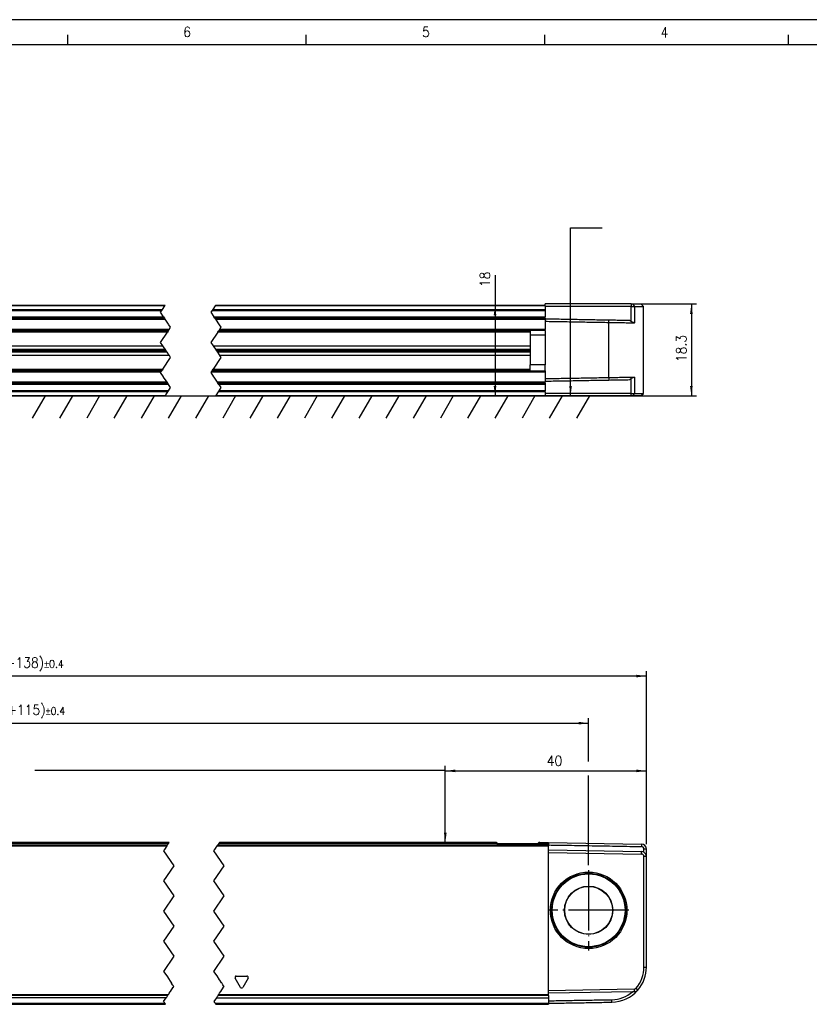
# Model space of a CAD drawing. Header units: millimetres. Extents: x -500 to 846, y -644 to 328.
# Tile 14 of 20: x -206 to -49, y 132 to 328. Entities that reach past the tile are written whole.
import ezdxf

# ---------------------------------------------------------------- set-up
doc = ezdxf.new("R2010")
doc.units = ezdxf.units.MM
doc.linetypes.add('DOT_CENTER', pattern=[14, 12, -1, 0, -1])
doc.layers.add('1', color=7, linetype='Continuous')
doc.styles.add('CONVERTER_11', font='txt.shx', dxfattribs={"width": 0.9})
doc.dimstyles.new('ME10_DIM_13', dxfattribs={"dimtxt": 2, "dimasz": 2, "dimexe": 1, "dimexo": 1, "dimgap": 1, "dimtad": 1, "dimdsep": 46, "dimtxsty": 'CONVERTER_11', "dimsah": 1, "dimcen": 0.09, "dimclrd": 2, "dimclre": 2, "dimclrt": 2, "dimadec": 0, "dimazin": 0, "dimtfac": 1, "dimtdec": 4, "dimtix": 1, "dimtmove": 0, "dimatfit": 3, "dimfxl": 1, "dimtolj": 1, "dimtzin": 0, "dimarcsym": 0})
doc.dimstyles.new('ME10_DIM_19', dxfattribs={"dimtxt": 2, "dimasz": 2, "dimexe": 1, "dimexo": 1, "dimgap": 1, "dimtad": 1, "dimdsep": 46, "dimtxsty": 'CONVERTER_11', "dimsah": 1, "dimcen": 0.09, "dimclrd": 2, "dimclre": 2, "dimclrt": 2, "dimadec": 0, "dimazin": 0, "dimtol": 1, "dimtp": 0.4, "dimtm": 0.4, "dimtfac": 0.75, "dimtdec": 1, "dimtix": 1, "dimtmove": 0, "dimatfit": 3, "dimfxl": 1, "dimtolj": 1, "dimtzin": 0, "dimarcsym": 0})
doc.dimstyles.new('ME10_DIM_20', dxfattribs={"dimtxt": 2, "dimasz": 2, "dimexe": 1, "dimexo": 1, "dimgap": 1, "dimtad": 1, "dimdsep": 46, "dimtxsty": 'CONVERTER_11', "dimsah": 1, "dimcen": 0.09, "dimclrd": 2, "dimclre": 2, "dimclrt": 2, "dimadec": 0, "dimazin": 0, "dimtol": 1, "dimtp": 0.4, "dimtm": 0.4, "dimtfac": 0.75, "dimtdec": 1, "dimtix": 1, "dimtmove": 0, "dimatfit": 3, "dimfxl": 1, "dimtolj": 1, "dimtzin": 0, "dimarcsym": 0})
doc.dimstyles.new('ME10_DIM_35', dxfattribs={"dimtxt": 2, "dimasz": 2, "dimexe": 1, "dimexo": 1, "dimgap": 1, "dimtad": 1, "dimdsep": 46, "dimtxsty": 'CONVERTER_11', "dimsah": 1, "dimcen": 0.09, "dimclrd": 2, "dimclre": 2, "dimclrt": 2, "dimadec": 0, "dimazin": 0, "dimtfac": 1, "dimtdec": 4, "dimtix": 1, "dimtmove": 0, "dimatfit": 3, "dimfxl": 1, "dimtolj": 1, "dimtzin": 0, "dimarcsym": 0})
doc.dimstyles.new('ME10_DIM_36', dxfattribs={"dimtxt": 2, "dimasz": 2, "dimexe": 1, "dimexo": 1, "dimgap": 1, "dimtad": 1, "dimdsep": 46, "dimtxsty": 'CONVERTER_11', "dimsah": 1, "dimcen": 0.09, "dimclrd": 2, "dimclre": 2, "dimclrt": 2, "dimadec": 0, "dimazin": 0, "dimtfac": 1, "dimtdec": 4, "dimtix": 1, "dimtmove": 0, "dimatfit": 3, "dimfxl": 1, "dimtolj": 1, "dimtzin": 0, "dimarcsym": 0})
doc.dimstyles.get("Standard").update_dxf_attribs({"dimtxt": 0.18, "dimasz": 0.18, "dimexe": 0.18, "dimexo": 0.0625, "dimgap": 0.09, "dimtad": 0, "dimtih": 1, "dimtoh": 1, "dimdec": 4, "dimzin": 0, "dimdsep": 46, "dimtxsty": 'Standard', "dimcen": 0.09, "dimadec": 0, "dimazin": 0, "dimtfac": 1, "dimtdec": 4, "dimtofl": 0, "dimtmove": 0, "dimatfit": 3, "dimfxl": 1, "dimtolj": 1, "dimtzin": 0, "dimarcsym": 0})

# ---------------------------------------------------------------- blocks, each defined once
blk = doc.blocks.new('REGLA_S_CM-1240__29', base_point=(-329, 131.95))
at = {"color": 3, "linetype": 'Continuous'}
for p, q in [((-309.5, 163.46), (-176.48, 163.46)), ((-176.15, 163.95), (-299.33, 163.95)), ((-166.48, 163.46), (-100.62, 163.46)), ((-110.78, 163.95), (-166.15, 163.95)), ((-109.72, 163.66), (-109.72, 163.95)), ((-103.72, 163.66), (-103.72, 163.95)), ((-102.65, 163.95), (-100.62, 163.95)), ((-82.1, 163.83), (-82.1, 163.33)), ((-81.12, 162.83), (-81.62, 162.83)), ((-82.11, 161.83), (-82.1, 162.33)), ((-81.12, 161.33), (-81.62, 161.33)), ((-81.62, 139.37), (-81.12, 139.37)), ((-161.83, 135.32), (-162.9, 137.17)), ((-162.68, 137.55), (-160.55, 137.55)), ((-160.33, 137.17), (-161.4, 135.32)), ((-176.21, 133.85), (-309.5, 133.85)), ((-176.33, 133.68), (-309.5, 133.68)), ((-176.62, 133.25), (-309.5, 133.25)), ((-166.61, 133.26), (-100.62, 133.26)), ((-100.62, 133.68), (-166.33, 133.68)), ((-100.62, 133.85), (-166.22, 133.85)), ((-83.57, 134.95), (-83.56, 134.45)), ((-82.82, 134.79), (-83.2, 135.12)), ((-309.5, 132.15), (-176.88, 132.15)), ((-166.88, 132.15), (-100.62, 132.15)), ((-87.99, 132.37), (-88, 132.87))]:
    blk.add_line(p, q, dxfattribs=at)
at = {"color": 2, "linetype": 'Continuous'}
for p, q in [((-299.33, 163.66), (-176.35, 163.66)), ((-176.96, 162.74), (-177.12, 162.5)), ((-176.95, 162.75), (-176.96, 162.74)), ((-176.83, 162.94), (-176.95, 162.75)), ((-176.48, 163.46), (-176.83, 162.94)), ((-176.48, 163.46), (-176.35, 163.64)), ((-176.35, 163.66), (-176.15, 163.95)), ((-176.35, 163.64), (-176.35, 163.66)), ((-176.15, 163.95), (-176.02, 164.15)), ((-167.12, 162.5), (-166.96, 162.74)), ((-166.96, 162.74), (-166.95, 162.75)), ((-166.95, 162.75), (-166.83, 162.94)), ((-166.83, 162.94), (-166.48, 163.46)), ((-166.35, 163.64), (-166.48, 163.46)), ((-166.15, 163.95), (-166.35, 163.66)), ((-166.35, 163.66), (-100.62, 163.66)), ((-166.35, 163.66), (-166.35, 163.64)), ((-166.02, 164.15), (-166.15, 163.95)), ((-177.12, 162.5), (-175.12, 159.5)), ((-165.12, 159.5), (-167.12, 162.5)), ((-175.12, 159.5), (-177.12, 156.5)), ((-167.12, 156.5), (-165.12, 159.5)), ((-177.12, 156.5), (-175.12, 153.5)), ((-165.12, 153.5), (-167.12, 156.5)), ((-175.12, 153.5), (-177.12, 150.5)), ((-167.12, 150.5), (-165.12, 153.5)), ((-177.12, 150.5), (-175.12, 147.5)), ((-165.12, 147.5), (-167.12, 150.5)), ((-175.12, 147.5), (-177.12, 144.5)), ((-167.12, 144.5), (-165.12, 147.5)), ((-177.12, 144.5), (-175.12, 141.5)), ((-165.12, 141.5), (-167.12, 144.5)), ((-175.12, 141.5), (-177.12, 138.5)), ((-167.12, 138.5), (-165.12, 141.5)), ((-177.12, 138.5), (-176.51, 137.59)), ((-176.51, 137.59), (-176.04, 136.88)), ((-166.51, 137.59), (-167.12, 138.5)), ((-166, 136.82), (-166.51, 137.59)), ((-176.04, 136.88), (-176, 136.82)), ((-176, 136.82), (-175.97, 136.79)), ((-175.97, 136.79), (-175.96, 136.76)), ((-175.96, 136.76), (-175.57, 136.18)), ((-175.77, 134.52), (-175.23, 135.34)), ((-175.54, 136.13), (-175.57, 136.18)), ((-175.33, 135.82), (-175.54, 136.13)), ((-175.24, 135.69), (-175.33, 135.82)), ((-175.22, 135.66), (-175.24, 135.69)), ((-175.23, 135.34), (-175.19, 135.39)), ((-175.21, 135.65), (-175.22, 135.66)), ((-175.12, 135.51), (-175.21, 135.65)), ((-175.19, 135.39), (-175.12, 135.5)), ((-175.12, 135.5), (-175.12, 135.51)), ((-165.96, 136.76), (-166, 136.82)), ((-165.59, 136.21), (-165.96, 136.76)), ((-165.77, 134.52), (-165.23, 135.34)), ((-165.58, 136.19), (-165.59, 136.21)), ((-165.33, 135.82), (-165.58, 136.19)), ((-165.21, 135.65), (-165.33, 135.82)), ((-165.23, 135.34), (-165.19, 135.39)), ((-165.12, 135.51), (-165.21, 135.65)), ((-165.19, 135.39), (-165.14, 135.47)), ((-165.14, 135.47), (-165.12, 135.5)), ((-165.12, 135.5), (-165.12, 135.51)), ((-176.63, 133.23), (-309.5, 133.23)), ((-177.12, 132.5), (-176.63, 133.23)), ((-176.63, 133.23), (-176.62, 133.25)), ((-176.62, 133.25), (-176.52, 133.39)), ((-176.52, 133.39), (-176.43, 133.53)), ((-176.43, 133.53), (-176.35, 133.65)), ((-176.35, 133.65), (-176.33, 133.68)), ((-176.33, 133.68), (-176.23, 133.84)), ((-176.21, 133.85), (-176.23, 133.84)), ((-176.21, 133.85), (-176.19, 133.89)), ((-176.19, 133.89), (-176.12, 133.99)), ((-176.12, 133.99), (-176.08, 134.05)), ((-176.01, 134.16), (-176.08, 134.05)), ((-176.01, 134.16), (-175.83, 134.43)), ((-175.83, 134.43), (-175.77, 134.52)), ((-166.63, 133.23), (-167.12, 132.5)), ((-166.61, 133.26), (-166.63, 133.23)), ((-166.63, 133.23), (-100.62, 133.23)), ((-166.52, 133.39), (-166.61, 133.26)), ((-166.52, 133.39), (-166.43, 133.53)), ((-166.35, 133.65), (-166.43, 133.53)), ((-166.33, 133.68), (-166.35, 133.65)), ((-166.23, 133.84), (-166.33, 133.68)), ((-166.22, 133.85), (-166.23, 133.84)), ((-166.22, 133.85), (-166.19, 133.89)), ((-166.19, 133.89), (-166.12, 133.99)), ((-166.12, 133.99), (-166.08, 134.05)), ((-166.08, 134.05), (-166.01, 134.16)), ((-166.01, 134.16), (-165.83, 134.43)), ((-165.83, 134.43), (-165.77, 134.52)), ((-176.98, 132.29), (-177.12, 132.5)), ((-176.88, 132.15), (-176.98, 132.29)), ((-176.75, 131.95), (-176.88, 132.15)), ((-167.12, 132.5), (-166.98, 132.29)), ((-166.98, 132.29), (-166.88, 132.15)), ((-166.88, 132.15), (-166.75, 131.95))]:
    blk.add_line(p, q, dxfattribs=at)
at = {"color": 7, "linetype": 'Continuous'}
for p, q in [((-176.02, 164.15), (-299.03, 164.15)), ((-111.08, 164.15), (-166.02, 164.15)), ((-110.78, 163.95), (-109.72, 163.95)), ((-110.78, 163.95), (-110.78, 163.66)), ((-109.72, 163.95), (-103.72, 163.95)), ((-103.72, 163.95), (-102.65, 163.95)), ((-102.65, 163.95), (-102.65, 163.66)), ((-102.35, 164.15), (-101.62, 164.15)), ((-101.62, 164.15), (-100.62, 164.15)), ((-100.62, 164.15), (-82.1, 163.83)), ((-100.62, 164.15), (-100.62, 163.95)), ((-100.62, 163.95), (-100.62, 163.66)), ((-100.62, 163.66), (-100.62, 163.64)), ((-100.62, 163.64), (-100.62, 163.46)), ((-100.62, 162.65), (-100.62, 163.46)), ((-100.62, 162.15), (-100.62, 162.65)), ((-100.62, 162.65), (-82.1, 162.33)), ((-81.12, 161.33), (-81.12, 162.83)), ((-100.62, 134.65), (-100.62, 162.15)), ((-100.62, 162.15), (-82.11, 161.83)), ((-81.62, 139.37), (-81.62, 161.33)), ((-81.12, 139.37), (-81.12, 161.33)), ((-83.57, 134.95), (-100.62, 134.65)), ((-100.62, 134.16), (-100.62, 134.65)), ((-83.88, 134.44), (-100.62, 134.16)), ((-100.62, 133.85), (-100.62, 134.16)), ((-100.62, 133.68), (-100.62, 133.85)), ((-100.62, 133.68), (-100.62, 133.26)), ((-100.62, 133.26), (-100.62, 133.23)), ((-100.62, 133.23), (-100.62, 132.65)), ((-83.56, 134.45), (-83.88, 134.44)), ((-309.5, 131.95), (-176.75, 131.95)), ((-166.75, 131.95), (-100.62, 131.95)), ((-100.62, 132.65), (-100.62, 132.15)), ((-100.62, 132.15), (-100.62, 131.95))]:
    blk.add_line(p, q, dxfattribs=at)
for radius in [7.61, 7.35, 7.25, 4.8, 4.75]:
    blk.add_circle((-92.62, 150.65), radius, dxfattribs=at)
for centre, radius, start, end in [((-82.12, 162.83), 1, 359.9948, 89.0052), ((-82.12, 162.83), 0.5, 359.9944, 88.5026), ((-82.12, 161.33), 0.5, 360, 89), ((-82.12, 161.33), 1, 59.995, 89), ((-82.12, 161.33), 1, 0, 59.995), ((-88.12, 139.37), 6.5, 319.1858, 360), ((-88.12, 139.37), 7, 319.1858, 360), ((-88.12, 139.37), 6.5, 271.0675, 310.7109), ((-88.12, 139.37), 7, 271, 319.1858), ((-83.58, 135.45), 0.5, 271, 319.1858), ((-83.58, 135.45), 1, 271, 319.1858)]:
    blk.add_arc(centre, radius, start, end, dxfattribs=at)
at = {"color": 3, "linetype": 'Continuous'}
for centre, start, end in [((-162.68, 137.3), 90, 210), ((-160.55, 137.3), 330, 90), ((-161.62, 135.45), 210, 330)]:
    blk.add_arc(centre, 0.25, start, end, dxfattribs=at)
at = {"color": 7, "linetype": 'Continuous'}
for points, knots in [([(-110.78, 163.95), (-110.79, 163.98), (-110.81, 164.05), (-110.9, 164.1), (-110.99, 164.14), (-111.05, 164.15), (-111.08, 164.15)], [0, 0, 0, 0, 0.0950945, 0.2040772, 0.2937684, 0.3846964, 0.3846964, 0.3846964, 0.3846964]), ([(-102.35, 164.15), (-102.38, 164.15), (-102.44, 164.14), (-102.53, 164.1), (-102.62, 164.05), (-102.64, 163.98), (-102.65, 163.95)], [0, 0, 0, 0, 0.0909075, 0.1805795, 0.289584, 0.3846956, 0.3846956, 0.3846956, 0.3846956]), ([(-100.62, 163.64), (-99.08, 163.62), (-95.99, 163.57), (-91.36, 163.49), (-86.73, 163.41), (-83.65, 163.35), (-82.1, 163.33)], [0, 0, 0, 0, 4.625621, 9.251315, 13.885213, 18.515919, 18.515919, 18.515919, 18.515919]), ([(-81.62, 162.19), (-81.62, 162.3), (-81.62, 162.51), (-81.62, 162.72), (-81.62, 162.83)], [0, 0, 0, 0, 0.3170095, 0.6340198, 0.6340198, 0.6340198, 0.6340198]), ([(-100.62, 132.65), (-99.57, 132.67), (-97.47, 132.71), (-94.31, 132.76), (-91.15, 132.82), (-89.05, 132.85), (-88, 132.87)], [0, 0, 0, 0, 3.15166, 6.30332, 9.463578, 12.623078, 12.623078, 12.623078, 12.623078]), ([(-100.62, 132.15), (-99.57, 132.17), (-97.47, 132.21), (-94.31, 132.26), (-91.15, 132.32), (-89.05, 132.35), (-87.99, 132.37)], [0, 0, 0, 0, 3.15166, 6.30332, 9.463705, 12.62409, 12.62409, 12.62409, 12.62409])]:
    blk.add_open_spline(points, degree=3, knots=knots, dxfattribs=at)
at = {"layer": '1', "color": 2, "linetype": 'DOT_CENTER'}
for p, q in [((-92.62, 158.62), (-92.62, 142.67)), ((-84.64, 150.65), (-100.59, 150.65))]:
    blk.add_line(p, q, dxfattribs=at)
blk = doc.blocks.new('REGLA_S-470__30', base_point=(-329, 109.85))
blk.add_blockref('REGLA_S_CM-1240__29', (-329, 131.95))
blk = doc.blocks.new('*D53')
at = {"layer": '1', "color": 2, "linetype": 'Continuous'}
for p, q in [((-121.12, 165.15), (-121.12, 179.38)), ((-121.12, 178.38), (-81.12, 178.38)), ((-81.12, 163.83), (-81.12, 179.38))]:
    blk.add_line(p, q, dxfattribs=at)
at = {"layer": '1', "color": 2}
for points in [[(-119.12, 178.64), (-119.12, 178.11), (-121.12, 178.38)], [(-83.12, 178.11), (-83.12, 178.64), (-81.12, 178.38)]]:
    blk.add_solid(points, dxfattribs=at)
at = {"layer": '1', "color": 2, "insert": (-100.95, 179.38), "char_height": 2, "attachment_point": 7, "rotation": 0.0001, "line_spacing_factor": 0.60024, "style": 'CONVERTER_11'}
blk.add_mtext('40', dxfattribs=at)
blk = doc.blocks.new('*D59')
at = {"layer": '1', "color": 2, "linetype": 'Continuous'}
for p, q in [((-329, 163.83), (-329, 198.23)), ((-81.12, 163.83), (-81.12, 198.23)), ((-81.12, 197.23), (-329, 197.23))]:
    blk.add_line(p, q, dxfattribs=at)
at = {"layer": '1', "color": 2}
for points in [[(-327, 197.5), (-327, 196.97), (-329, 197.23)], [(-83.12, 196.97), (-83.12, 197.5), (-81.12, 197.23)]]:
    blk.add_solid(points, dxfattribs=at)
at = {"layer": '1', "color": 2, "insert": (-213.15, 198.23), "char_height": 2, "attachment_point": 7, "rotation": 0.0001, "line_spacing_factor": 0.60024, "style": 'CONVERTER_11'}
blk.add_mtext('\\C5;\\C2;\\C2;(CM+138)\\C2;\\H1.5;{\\Fgdt;`}0.4\\C5;', dxfattribs=at)
blk = doc.blocks.new('*D60')
at = {"layer": '1', "color": 2, "linetype": 'Continuous'}
for p, q in [((-317.5, 138.78), (-317.5, 188.86)), ((-92.62, 180.23), (-92.62, 188.86)), ((-317.5, 187.86), (-92.62, 187.86)), ((-92.62, 159.62), (-92.62, 177.44))]:
    blk.add_line(p, q, dxfattribs=at)
at = {"layer": '1', "color": 2}
for points in [[(-315.5, 188.13), (-315.5, 187.6), (-317.5, 187.86)], [(-94.62, 187.6), (-94.62, 188.13), (-92.62, 187.86)]]:
    blk.add_solid(points, dxfattribs=at)
at = {"layer": '1', "color": 2, "insert": (-212.85, 188.86), "char_height": 2, "attachment_point": 7, "rotation": 0.0001, "line_spacing_factor": 0.60024, "style": 'CONVERTER_11'}
blk.add_mtext('\\C2;(CM+115)\\C2;\\H1.5;{\\Fgdt;`}0.4', dxfattribs=at)
blk = doc.blocks.new('REGLA_S_CM-1240__36', base_point=(-329, 252.95))
at = {"color": 7, "linetype": 'Continuous'}
for p, q in [((-328.5, 271.25), (-329, 270.75)), ((-327.3, 270.75), (-329, 270.75)), ((-329, 270.75), (-329, 253.45)), ((-326.92, 271.25), (-328.5, 271.25)), ((-326.56, 270.75), (-327.3, 270.75)), ((-326.55, 271.25), (-326.92, 271.25)), ((-312.5, 270.75), (-326.56, 270.75)), ((-309.5, 271.25), (-326.55, 271.25)), ((-309.5, 271.25), (-309.5, 270.95)), ((-291.37, 270.95), (-309.5, 270.95)), ((-251.62, 270.95), (-291.37, 270.95)), ((-251.62, 270.95), (-219.5, 270.95)), ((-176.83, 270.95), (-219.5, 270.95)), ((-101.23, 270.95), (-166.83, 270.95)), ((-101.23, 270.95), (-101.23, 271.25)), ((-84.18, 271.25), (-101.23, 271.25)), ((-101.23, 270.85), (-101.23, 270.95)), ((-101.23, 270.85), (-101.23, 270.75)), ((-84.17, 270.75), (-101.23, 270.75)), ((-101.23, 270.75), (-101.23, 270.13)), ((-84.18, 271.25), (-83.81, 271.25)), ((-84.17, 270.75), (-83.43, 270.75)), ((-83.81, 271.25), (-82.23, 271.25)), ((-83.43, 270.75), (-81.73, 270.75)), ((-82.23, 271.25), (-81.73, 270.75)), ((-81.73, 253.45), (-81.73, 270.75)), ((-219.5, 268.41), (-176.93, 268.41)), ((-166.93, 268.41), (-101.23, 268.41)), ((-101.23, 270.13), (-101.23, 269.95)), ((-101.23, 269.95), (-101.23, 268.69)), ((-101.23, 268.41), (-101.23, 268.69)), ((-101.23, 268.41), (-101.23, 268.3)), ((-101.23, 268.3), (-101.23, 268.21)), ((-101.23, 268.21), (-101.23, 267.8)), ((-101.23, 267.8), (-101.23, 266.18)), ((-176.14, 265.98), (-219.5, 265.98)), ((-101.23, 265.98), (-166.14, 265.98)), ((-104.23, 265.98), (-104.23, 265.03)), ((-101.23, 265.05), (-104.23, 265.03)), ((-104.23, 265.03), (-104.23, 259.17)), ((-101.23, 265.98), (-101.23, 266.18)), ((-101.23, 265.98), (-101.23, 265.05)), ((-219.5, 262.9), (-177.26, 262.9)), ((-167.26, 262.9), (-104.23, 262.9)), ((-219.5, 262.24), (-176.82, 262.24)), ((-176.63, 261.95), (-219.5, 261.95)), ((-176.43, 261.66), (-219.5, 261.66)), ((-175.99, 261), (-219.5, 261)), ((-166.82, 262.24), (-104.23, 262.24)), ((-104.23, 261.95), (-166.63, 261.95)), ((-104.23, 261.66), (-166.43, 261.66)), ((-104.23, 261), (-165.99, 261)), ((-101.23, 259.15), (-104.23, 259.17)), ((-104.23, 257.92), (-104.23, 259.17)), ((-101.23, 257.92), (-101.23, 259.15)), ((-101.23, 257.92), (-101.23, 257.72)), ((-101.23, 257.72), (-101.23, 256.4)), ((-176.32, 255.49), (-219.5, 255.49)), ((-101.23, 255.49), (-166.32, 255.49)), ((-101.23, 256.4), (-101.23, 255.9)), ((-101.23, 255.9), (-101.23, 255.69)), ((-101.23, 255.49), (-101.23, 255.69)), ((-101.23, 255.49), (-101.23, 255.21)), ((-101.23, 255.21), (-101.23, 253.95)), ((-328.5, 252.95), (-329, 253.45)), ((-327.3, 253.45), (-329, 253.45)), ((-326.92, 252.95), (-328.5, 252.95)), ((-326.56, 253.45), (-327.3, 253.45)), ((-326.55, 252.95), (-326.92, 252.95)), ((-326.56, 253.45), (-312.5, 253.45)), ((-326.55, 252.95), (-312.5, 252.95)), ((-312.5, 252.95), (-309.5, 252.95)), ((-309.5, 252.95), (-291.37, 252.95)), ((-251.62, 252.95), (-291.37, 252.95)), ((-251.62, 252.95), (-219.5, 252.95)), ((-176.83, 252.95), (-219.5, 252.95)), ((-166.83, 252.95), (-101.23, 252.95)), ((-101.23, 253.77), (-101.23, 253.95)), ((-101.23, 253.77), (-101.23, 253.45)), ((-84.17, 253.45), (-101.23, 253.45)), ((-101.23, 253.45), (-101.23, 253.05)), ((-101.23, 253.05), (-101.23, 252.95)), ((-84.18, 252.95), (-101.23, 252.95)), ((-83.81, 252.95), (-84.18, 252.95)), ((-84.17, 253.45), (-83.43, 253.45)), ((-82.23, 252.95), (-83.81, 252.95)), ((-83.43, 253.45), (-81.73, 253.45)), ((-82.23, 252.95), (-81.73, 253.45))]:
    blk.add_line(p, q, dxfattribs=at)
at = {"color": 3, "linetype": 'Continuous'}
for p, q in [((-326.92, 271.25), (-327.3, 270.75)), ((-327.3, 270.75), (-327.3, 267.49)), ((-326.55, 271.25), (-326.56, 270.75)), ((-326.56, 270.75), (-326.56, 267.79)), ((-251.68, 270.85), (-291.31, 270.85)), ((-176.89, 270.85), (-219.5, 270.85)), ((-101.23, 270.85), (-166.89, 270.85)), ((-84.18, 271.25), (-84.17, 270.75)), ((-84.17, 267.79), (-84.17, 270.75)), ((-83.43, 270.75), (-83.81, 271.25)), ((-83.43, 267.49), (-83.43, 270.75)), ((-219.5, 270.13), (-177.37, 270.13)), ((-219.5, 269.95), (-177.5, 269.95)), ((-219.5, 268.69), (-177.12, 268.69)), ((-167.5, 269.95), (-101.23, 269.95)), ((-167.37, 270.13), (-101.23, 270.13)), ((-167.12, 268.69), (-101.23, 268.69)), ((-322.12, 267.58), (-322.12, 268.08)), ((-322.12, 267.58), (-322.12, 256.62)), ((-219.5, 268.21), (-176.8, 268.21)), ((-166.8, 268.21), (-101.23, 268.21)), ((-88.6, 267.58), (-88.61, 268.08)), ((-88.6, 256.62), (-88.6, 267.58)), ((-176, 266.18), (-219.5, 266.18)), ((-219.5, 265.84), (-176.24, 265.84)), ((-176.37, 265.64), (-219.5, 265.64)), ((-104.23, 265.64), (-166.37, 265.64)), ((-166.24, 265.84), (-104.23, 265.84)), ((-101.23, 266.18), (-166, 266.18)), ((-101.23, 265.05), (-101.23, 259.15)), ((-327.3, 256.71), (-327.3, 253.45)), ((-322.12, 256.62), (-322.12, 256.12)), ((-219.5, 258.26), (-177.29, 258.26)), ((-177.42, 258.06), (-219.5, 258.06)), ((-219.5, 257.72), (-177.65, 257.72)), ((-167.65, 257.72), (-101.23, 257.72)), ((-104.23, 258.06), (-167.42, 258.06)), ((-167.29, 258.26), (-104.23, 258.26)), ((-88.6, 256.62), (-88.61, 256.12)), ((-83.43, 253.45), (-83.43, 256.71)), ((-326.56, 256.41), (-326.56, 253.45)), ((-176.45, 255.69), (-219.5, 255.69)), ((-176.13, 255.21), (-219.5, 255.21)), ((-101.23, 255.69), (-166.45, 255.69)), ((-101.23, 255.21), (-166.13, 255.21)), ((-84.17, 253.45), (-84.17, 256.41)), ((-327.3, 253.45), (-326.92, 252.95)), ((-326.55, 252.95), (-326.56, 253.45)), ((-291.31, 253.05), (-251.68, 253.05)), ((-176.16, 253.95), (-219.5, 253.95)), ((-176.28, 253.77), (-219.5, 253.77)), ((-219.5, 253.05), (-176.76, 253.05)), ((-166.76, 253.05), (-101.23, 253.05)), ((-101.23, 253.77), (-166.28, 253.77)), ((-101.23, 253.95), (-166.16, 253.95)), ((-84.18, 252.95), (-84.17, 253.45)), ((-83.81, 252.95), (-83.43, 253.45))]:
    blk.add_line(p, q, dxfattribs=at)
at = {"color": 2, "linetype": 'Continuous'}
for p, q in [((-177.37, 270.13), (-176.89, 270.85)), ((-176.89, 270.85), (-176.83, 270.95)), ((-166.89, 270.85), (-167.37, 270.13)), ((-166.83, 270.95), (-166.89, 270.85)), ((-177.73, 269.6), (-177.5, 269.95)), ((-177.12, 268.69), (-177.73, 269.6)), ((-177.5, 269.95), (-177.37, 270.13)), ((-177.12, 268.69), (-176.93, 268.41)), ((-176.8, 268.21), (-176.93, 268.41)), ((-167.5, 269.95), (-167.73, 269.6)), ((-167.73, 269.6), (-167.12, 268.69)), ((-167.37, 270.13), (-167.5, 269.95)), ((-166.93, 268.41), (-167.12, 268.69)), ((-166.93, 268.41), (-166.8, 268.21)), ((-176.13, 267.2), (-176.8, 268.21)), ((-176.07, 267.12), (-176.13, 267.2)), ((-175.73, 266.6), (-176.07, 267.12)), ((-176, 266.18), (-175.73, 266.6)), ((-166.8, 268.21), (-166.07, 267.12)), ((-166.07, 267.12), (-165.73, 266.6)), ((-165.73, 266.6), (-166, 266.18)), ((-177.73, 263.6), (-176.37, 265.64)), ((-176.24, 265.84), (-176.37, 265.64)), ((-176.24, 265.84), (-176.14, 265.98)), ((-176.14, 265.98), (-176.09, 266.05)), ((-166.37, 265.64), (-167.73, 263.6)), ((-166.37, 265.64), (-166.24, 265.84)), ((-166.14, 265.98), (-166.24, 265.84)), ((-166.09, 266.06), (-166.14, 265.98)), ((-177.26, 262.9), (-177.73, 263.6)), ((-177.16, 262.75), (-177.26, 262.9)), ((-176.82, 262.24), (-177.16, 262.75)), ((-167.73, 263.6), (-167.26, 262.9)), ((-167.26, 262.9), (-167.16, 262.75)), ((-167.16, 262.75), (-166.82, 262.24)), ((-177.29, 258.26), (-175.73, 260.6)), ((-176.63, 261.95), (-176.82, 262.24)), ((-176.43, 261.66), (-176.63, 261.95)), ((-176.09, 261.15), (-176.43, 261.66)), ((-175.99, 261), (-176.09, 261.15)), ((-175.73, 260.6), (-175.99, 261)), ((-165.73, 260.6), (-167.29, 258.26)), ((-166.82, 262.24), (-166.63, 261.95)), ((-166.63, 261.95), (-166.43, 261.66)), ((-166.43, 261.66), (-166.09, 261.15)), ((-166.09, 261.15), (-165.99, 261)), ((-165.99, 261), (-165.73, 260.6)), ((-219.5, 257.92), (-177.51, 257.92)), ((-177.73, 257.6), (-177.65, 257.72)), ((-177.18, 256.78), (-177.73, 257.6)), ((-177.65, 257.72), (-177.56, 257.85)), ((-177.56, 257.85), (-177.51, 257.92)), ((-177.51, 257.92), (-177.42, 258.06)), ((-177.29, 258.26), (-177.42, 258.06)), ((-177.13, 256.7), (-177.18, 256.78)), ((-176.45, 255.69), (-177.13, 256.7)), ((-167.65, 257.72), (-167.73, 257.6)), ((-167.73, 257.6), (-167.18, 256.78)), ((-167.56, 257.85), (-167.65, 257.72)), ((-167.51, 257.92), (-167.56, 257.85)), ((-167.42, 258.06), (-167.51, 257.92)), ((-167.51, 257.92), (-101.23, 257.92)), ((-167.42, 258.06), (-167.29, 258.26)), ((-167.18, 256.78), (-167.13, 256.7)), ((-167.13, 256.7), (-166.45, 255.69)), ((-176.32, 255.49), (-176.45, 255.69)), ((-176.32, 255.49), (-176.13, 255.21)), ((-176.16, 253.95), (-175.73, 254.6)), ((-175.73, 254.6), (-176.13, 255.21)), ((-166.45, 255.69), (-166.32, 255.49)), ((-166.13, 255.21), (-166.32, 255.49)), ((-165.73, 254.6), (-166.16, 253.95)), ((-166.13, 255.21), (-165.73, 254.6)), ((-176.76, 253.05), (-176.83, 252.95)), ((-176.69, 253.15), (-176.76, 253.05)), ((-176.69, 253.15), (-176.28, 253.77)), ((-176.28, 253.77), (-176.16, 253.95)), ((-166.76, 253.05), (-166.83, 252.95)), ((-166.28, 253.77), (-166.76, 253.05)), ((-166.16, 253.95), (-166.28, 253.77))]:
    blk.add_line(p, q, dxfattribs=at)
at = {"color": 2, "linetype": 'DOT_CENTER'}
for p, q in [((-176.09, 266.05), (-176, 266.18)), ((-166, 266.18), (-166.09, 266.06))]:
    blk.add_line(p, q, dxfattribs=at)
at = {"color": 7, "linetype": 'Continuous'}
for points, knots in [([(-101.23, 268.3), (-100.18, 268.28), (-98.08, 268.25), (-94.92, 268.19), (-91.76, 268.13), (-89.66, 268.1), (-88.61, 268.08)], [0, 0, 0, 0, 3.15166, 6.30332, 9.463578, 12.623077, 12.623077, 12.623077, 12.623077]), ([(-327.19, 267.5), (-327.2, 267.5), (-327.22, 267.5), (-327.25, 267.49), (-327.27, 267.49), (-327.29, 267.49), (-327.3, 267.49)], [0, 0, 0, 0, 0.0284586, 0.0568573, 0.0810689, 0.1045029, 0.1045029, 0.1045029, 0.1045029]), ([(-326.56, 267.79), (-326.62, 267.75), (-326.74, 267.67), (-326.91, 267.59), (-327.06, 267.53), (-327.14, 267.51), (-327.19, 267.5)], [0, 0, 0, 0, 0.2322232, 0.4424336, 0.558807, 0.704446, 0.704446, 0.704446, 0.704446]), ([(-322.12, 267.58), (-322.6, 267.57), (-323.55, 267.56), (-324.9, 267.53), (-326.1, 267.51), (-326.85, 267.5), (-327.19, 267.5)], [0, 0, 0, 0, 1.45285, 2.839722, 4.039972, 5.072502, 5.072502, 5.072502, 5.072502]), ([(-326.24, 268.01), (-326.26, 267.99), (-326.32, 267.96), (-326.4, 267.9), (-326.48, 267.85), (-326.53, 267.81), (-326.56, 267.79)], [0, 0, 0, 0, 0.0954141, 0.1919294, 0.2873586, 0.3838689, 0.3838689, 0.3838689, 0.3838689]), ([(-322.12, 268.08), (-322.57, 268.07), (-323.45, 268.06), (-324.58, 268.04), (-325.51, 268.02), (-326, 268.01), (-326.24, 268.01)], [0, 0, 0, 0, 1.348748, 2.635871, 3.411692, 4.119118, 4.119118, 4.119118, 4.119118]), ([(-312.5, 268.25), (-313.05, 268.24), (-314.15, 268.22), (-316.3, 268.18), (-318.96, 268.13), (-321.07, 268.1), (-322.12, 268.08)], [0, 0, 0, 0, 1.651431, 3.302863, 6.463121, 9.622621, 9.622621, 9.622621, 9.622621]), ([(-312.5, 267.75), (-313.05, 267.74), (-314.15, 267.72), (-316.3, 267.68), (-318.96, 267.63), (-321.07, 267.6), (-322.12, 267.58)], [0, 0, 0, 0, 1.651431, 3.302863, 6.463247, 9.623627, 9.623627, 9.623627, 9.623627]), ([(-101.23, 267.8), (-100.18, 267.78), (-98.08, 267.75), (-94.92, 267.69), (-91.76, 267.63), (-89.66, 267.6), (-88.6, 267.58)], [0, 0, 0, 0, 3.15166, 6.30332, 9.463704, 12.624084, 12.624084, 12.624084, 12.624084]), ([(-88.61, 268.08), (-88.16, 268.07), (-87.28, 268.06), (-86.14, 268.04), (-85.22, 268.02), (-84.72, 268.01), (-84.49, 268.01)], [0, 0, 0, 0, 1.348748, 2.635871, 3.411692, 4.119118, 4.119118, 4.119118, 4.119118]), ([(-88.6, 267.58), (-88.12, 267.57), (-87.17, 267.56), (-85.82, 267.53), (-84.61, 267.51), (-83.85, 267.5), (-83.5, 267.5)], [0, 0, 0, 0, 1.45285, 2.839722, 4.057135, 5.101113, 5.101113, 5.101113, 5.101113]), ([(-84.49, 268.01), (-84.46, 267.99), (-84.41, 267.96), (-84.33, 267.9), (-84.25, 267.85), (-84.19, 267.81), (-84.17, 267.79)], [0, 0, 0, 0, 0.0954139, 0.1919294, 0.287358, 0.3838689, 0.3838689, 0.3838689, 0.3838689]), ([(-83.5, 267.5), (-83.54, 267.5), (-83.64, 267.52), (-83.81, 267.59), (-83.99, 267.68), (-84.12, 267.76), (-84.17, 267.79)], [0, 0, 0, 0, 0.1141048, 0.2909038, 0.5470899, 0.7333088, 0.7333088, 0.7333088, 0.7333088]), ([(-83.43, 267.49), (-83.44, 267.49), (-83.45, 267.49), (-83.47, 267.49), (-83.49, 267.49), (-83.5, 267.49), (-83.5, 267.5)], [0, 0, 0, 0, 0.02343421, 0.04764575, 0.05761363, 0.07556404, 0.07556404, 0.07556404, 0.07556404]), ([(-327.2, 256.71), (-327.22, 256.71), (-327.25, 256.71), (-327.28, 256.71), (-327.3, 256.71)], [0, 0, 0, 0, 0.04570452, 0.09092027, 0.09092027, 0.09092027, 0.09092027]), ([(-327.2, 256.71), (-327.16, 256.7), (-327.07, 256.67), (-326.93, 256.62), (-326.76, 256.54), (-326.63, 256.46), (-326.56, 256.41)], [0, 0, 0, 0, 0.1301788, 0.2770345, 0.4475943, 0.7194568, 0.7194568, 0.7194568, 0.7194568]), ([(-322.12, 256.62), (-322.6, 256.63), (-323.55, 256.64), (-324.9, 256.67), (-326.11, 256.69), (-326.86, 256.7), (-327.2, 256.71)], [0, 0, 0, 0, 1.45285, 2.839722, 4.047794, 5.085535, 5.085535, 5.085535, 5.085535]), ([(-312.5, 256.45), (-313.05, 256.46), (-314.15, 256.48), (-316.3, 256.52), (-318.96, 256.57), (-321.07, 256.6), (-322.12, 256.62)], [0, 0, 0, 0, 1.651431, 3.302863, 6.463247, 9.623627, 9.623627, 9.623627, 9.623627]), ([(-101.23, 256.4), (-100.18, 256.42), (-98.08, 256.45), (-94.92, 256.51), (-91.76, 256.57), (-89.66, 256.6), (-88.6, 256.62)], [0, 0, 0, 0, 3.15166, 6.30332, 9.463704, 12.624084, 12.624084, 12.624084, 12.624084]), ([(-88.6, 256.62), (-88.12, 256.63), (-87.17, 256.64), (-85.82, 256.67), (-84.61, 256.69), (-83.85, 256.7), (-83.5, 256.7)], [0, 0, 0, 0, 1.45285, 2.839722, 4.057135, 5.101113, 5.101113, 5.101113, 5.101113]), ([(-84.17, 256.41), (-84.1, 256.45), (-83.98, 256.53), (-83.79, 256.62), (-83.64, 256.68), (-83.54, 256.7), (-83.5, 256.7)], [0, 0, 0, 0, 0.2322232, 0.4424336, 0.6192326, 0.7333374, 0.7333374, 0.7333374, 0.7333374]), ([(-83.5, 256.7), (-83.5, 256.7), (-83.49, 256.71), (-83.47, 256.71), (-83.45, 256.71), (-83.44, 256.71), (-83.43, 256.71)], [0, 0, 0, 0, 0.01147354, 0.02791972, 0.05213133, 0.07556514, 0.07556514, 0.07556514, 0.07556514]), ([(-326.24, 256.19), (-326.26, 256.21), (-326.32, 256.24), (-326.4, 256.3), (-326.48, 256.35), (-326.53, 256.39), (-326.56, 256.41)], [0, 0, 0, 0, 0.095415, 0.1919294, 0.2873585, 0.3838689, 0.3838689, 0.3838689, 0.3838689]), ([(-322.12, 256.12), (-322.57, 256.13), (-323.45, 256.14), (-324.58, 256.16), (-325.51, 256.18), (-326, 256.19), (-326.24, 256.19)], [0, 0, 0, 0, 1.348748, 2.635871, 3.411692, 4.119118, 4.119118, 4.119118, 4.119118]), ([(-312.5, 255.95), (-313.05, 255.96), (-314.15, 255.98), (-316.3, 256.02), (-318.96, 256.07), (-321.07, 256.1), (-322.12, 256.12)], [0, 0, 0, 0, 1.651431, 3.302863, 6.463121, 9.622621, 9.622621, 9.622621, 9.622621]), ([(-101.23, 255.9), (-100.18, 255.92), (-98.08, 255.95), (-94.92, 256.01), (-91.76, 256.07), (-89.66, 256.1), (-88.61, 256.12)], [0, 0, 0, 0, 3.15166, 6.30332, 9.463578, 12.623077, 12.623077, 12.623077, 12.623077]), ([(-88.61, 256.12), (-88.16, 256.13), (-87.28, 256.14), (-86.14, 256.16), (-85.22, 256.18), (-84.72, 256.19), (-84.49, 256.19)], [0, 0, 0, 0, 1.348748, 2.635871, 3.411692, 4.119118, 4.119118, 4.119118, 4.119118]), ([(-84.49, 256.19), (-84.46, 256.21), (-84.41, 256.24), (-84.33, 256.3), (-84.25, 256.35), (-84.19, 256.39), (-84.17, 256.41)], [0, 0, 0, 0, 0.0954138, 0.1919294, 0.2873585, 0.3838689, 0.3838689, 0.3838689, 0.3838689])]:
    blk.add_open_spline(points, degree=3, knots=knots, dxfattribs=at)
blk = doc.blocks.new('REGLA_S-470__38', base_point=(-329, 252.95))
blk.add_blockref('REGLA_S_CM-1240__36', (-329, 252.95))
blk = doc.blocks.new('*D74')
at = {"layer": '1', "color": 2, "linetype": 'Continuous'}
for p, q in [((-111.23, 276.99), (-111.23, 270.95)), ((-102.23, 270.95), (-112.23, 270.95)), ((-111.23, 270.95), (-111.23, 252.95)), ((-102.23, 252.95), (-112.23, 252.95))]:
    blk.add_line(p, q, dxfattribs=at)
at = {"layer": '1', "color": 2}
for points in [[(-110.96, 268.95), (-111.49, 268.95), (-111.23, 270.95)], [(-111.49, 254.95), (-110.96, 254.95), (-111.23, 252.95)]]:
    blk.add_solid(points, dxfattribs=at)
at = {"layer": '1', "color": 2, "insert": (-112.23, 274.59), "char_height": 2, "attachment_point": 7, "rotation": 90, "line_spacing_factor": 0.60024, "style": 'CONVERTER_11'}
blk.add_mtext('18', dxfattribs=at)
blk = doc.blocks.new('*D75')
at = {"layer": '1', "color": 2, "linetype": 'Continuous'}
for p, q in [((-83.18, 271.25), (-71.18, 271.25)), ((-72.18, 271.25), (-72.18, 252.95)), ((-83.18, 252.95), (-71.18, 252.95))]:
    blk.add_line(p, q, dxfattribs=at)
at = {"layer": '1', "color": 2}
for points in [[(-71.92, 269.25), (-72.45, 269.25), (-72.18, 271.25)], [(-72.45, 254.95), (-71.92, 254.95), (-72.18, 252.95)]]:
    blk.add_solid(points, dxfattribs=at)
at = {"layer": '1', "color": 2, "insert": (-73.18, 259.68), "char_height": 2, "attachment_point": 7, "rotation": 90, "line_spacing_factor": 0.60024, "style": 'CONVERTER_11'}
blk.add_mtext('18.3', dxfattribs=at)
blk = doc.blocks.new('_A2', base_point=(89.41, -87.22))
at = {"layer": '1', "color": 2, "linetype": 'Continuous'}
for p, q in [((94.41, 327.78), (-499.59, 327.78)), ((-196.19, 322.78), (-196.19, 324.78)), ((-148.77, 322.78), (-148.77, 324.78)), ((-101.35, 322.78), (-101.35, 324.78)), ((-52.84, 322.78), (-52.84, 324.78))]:
    blk.add_line(p, q, dxfattribs=at)
at = {"layer": '1', "color": 7, "linetype": 'Continuous'}
blk.add_line((89.41, 322.78), (-479.59, 322.78), dxfattribs=at)
at = {"layer": '1', "color": 2, "char_height": 2, "attachment_point": 4, "line_spacing_factor": 1.20048, "style": 'CONVERTER_11'}
for s, insert in [('6', (-173.23, 325.35)), ('5', (-125.73, 325.35)), ('4', (-78.31, 325.27))]:
    blk.add_mtext(s, dxfattribs=dict(at, insert=insert))
blk = doc.blocks.new('Front1', base_point=(-224.998, 137))
at = {"layer": '1', "color": 6, "linetype": 'Continuous', "const_width": 0.35}
blk.add_lwpolyline([(-121.116, 164.15), (-121.116, 163.95)], dxfattribs=at)
at = {"layer": '1', "color": 2}
blk.add_solid([(-121.379, 166.063), (-120.853, 166.063), (-121.116, 164.063)], dxfattribs=at)
blk.add_blockref('REGLA_S-470__30', (-328.998, 109.85))
at = {"layer": '1'}
dim = blk.add_linear_dim(base=(-81.117, 197.234), p1=(-328.998, 162.827), p2=(-81.117, 162.827), text='(CM+138)', dimstyle='ME10_DIM_19', override={"dimpost": '<>'}, dxfattribs=at)
dim.commit()
dim.dimension.update_dxf_attribs({"geometry": '*D59', "text_midpoint": (-205.057, 199.234), "text_rotation": 0.00014})
dim = blk.add_linear_dim(base=(-317.498, 187.863), p1=(-92.617, 158.625), p2=(-317.498, 137.785), text='(CM+115)', dimstyle='ME10_DIM_20', dxfattribs=at)
dim.commit()
dim.dimension.update_dxf_attribs({"geometry": '*D60', "text_midpoint": (-205.057, 189.863), "text_rotation": 0.00014})
dim = blk.add_linear_dim(base=(-121.116, 178.375), p1=(-81.117, 162.827), p2=(-121.116, 164.15), dimstyle='ME10_DIM_13', dxfattribs=at)
dim.commit()
dim.dimension.update_dxf_attribs({"geometry": '*D53', "text_midpoint": (-99.448, 180.375), "text_rotation": 0.00014})
at = {"layer": '1', "color": 2, "linetype": 'Continuous', "has_arrowhead": 0}
blk.add_leader([(-121.116, 164.063), (-121.116, 178.425), (-202.764, 178.433)], dimstyle='Standard', dxfattribs=at)
blk = doc.blocks.new('Bottom1', base_point=(-224.998, 262.1))
at = {"layer": '1', "color": 2, "linetype": 'Continuous'}
for p, q in [((-323.321, 252.95), (-81.327, 252.95)), ((-200.677, 252.95), (-203.246, 248.5)), ((-195.266, 252.95), (-197.835, 248.5)), ((-189.856, 252.95), (-192.425, 248.5)), ((-184.445, 252.95), (-187.015, 248.5)), ((-179.035, 252.95), (-181.604, 248.5)), ((-173.624, 252.95), (-176.194, 248.5)), ((-168.214, 252.95), (-170.783, 248.5)), ((-162.804, 252.95), (-165.373, 248.5)), ((-157.393, 252.95), (-159.962, 248.5)), ((-151.983, 252.95), (-154.552, 248.5)), ((-146.572, 252.95), (-149.142, 248.5)), ((-141.162, 252.95), (-143.731, 248.5)), ((-135.751, 252.95), (-138.321, 248.5)), ((-130.341, 252.95), (-132.91, 248.5)), ((-124.931, 252.95), (-127.5, 248.5)), ((-119.52, 252.95), (-122.089, 248.5)), ((-114.11, 252.95), (-116.679, 248.5)), ((-108.699, 252.95), (-111.269, 248.5)), ((-103.289, 252.95), (-105.858, 248.5)), ((-97.878, 252.95), (-100.448, 248.5)), ((-92.468, 252.95), (-95.037, 248.5))]:
    blk.add_line(p, q, dxfattribs=at)
at = {"layer": '1', "color": 2}
blk.add_solid([(-96.471, 254.95), (-95.944, 254.95), (-96.207, 252.95)], dxfattribs=at)
blk.add_blockref('REGLA_S-470__38', (-328.998, 252.95))
at = {"layer": '1'}
for base, p1, p2, dimstyle, picture, middle in [((-111.226, 270.95), (-101.226, 252.95), (-101.226, 270.95), 'ME10_DIM_35', '*D74', (-113.226, 275.792)), ((-72.183, 271.25), (-84.177, 252.95), (-84.177, 271.25), 'ME10_DIM_36', '*D75', (-74.183, 262.1))]:
    dim = blk.add_linear_dim(base=base, p1=p1, p2=p2, angle=90, dimstyle=dimstyle, dxfattribs=at)
    dim.commit()
    dim.dimension.update_dxf_attribs({"geometry": picture, "text_midpoint": middle, "text_rotation": 90})
at = {"layer": '1', "color": 2, "linetype": 'Continuous', "has_arrowhead": 0}
blk.add_leader([(-96.207, 252.95), (-96.207, 286.371), (-89.951, 286.371)], dimstyle='Standard', dxfattribs=at)

msp = doc.modelspace()

# ---------------------------------------------------------------- block references
for name, p in [('_A2', (89.41, -87.22)), ('Bottom1', (-225, 262.1)), ('Front1', (-225, 137))]:
    msp.add_blockref(name, p)

doc.saveas('drawing.dxf')
